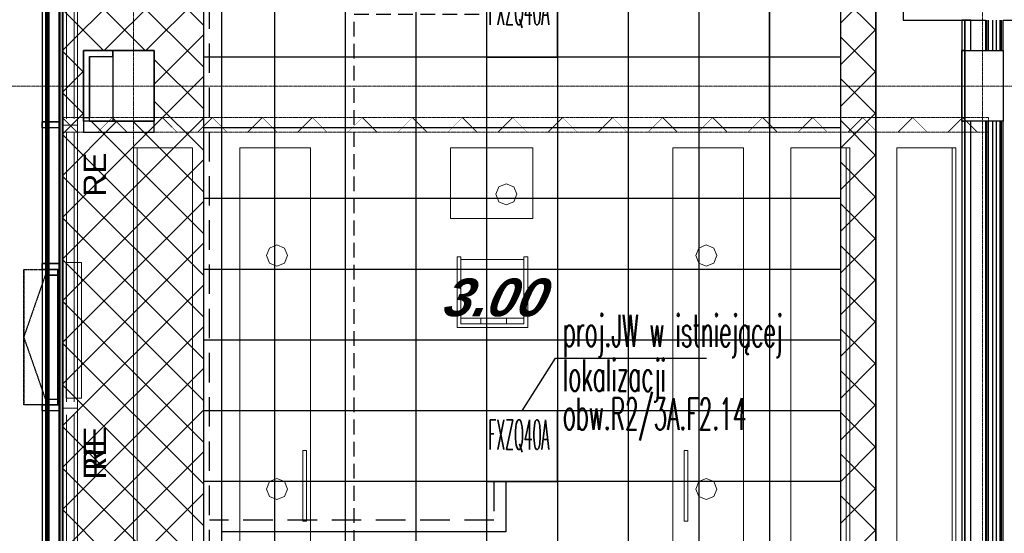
# Model space of a CAD drawing. Header units: millimetres. Extents: x -8838 to 31257, y -6224 to 3754.
# Tile 145 of 185: x -97 to 738, y -2626 to -2191. Entities that reach past the tile are written whole.
import ezdxf
from ezdxf.enums import TextEntityAlignment as Align

# ---------------------------------------------------------------- set-up
doc = ezdxf.new("R2010")
doc.units = ezdxf.units.MM
doc.header["$LTSCALE"] = 10
doc.header["$MEASUREMENT"] = 0
for name, pattern in [('DASHED', [0.75, 0.5, -0.25]), ('HIDDEN', [0.375, 0.25, -0.125]), ('rzut 2 pietra$0$ArchiTECH.PC 1. Line Type', [0.004, 0.003, -0.001]), ('rzut 2 pietra$0$ArchiTECH.PC 3. Line Type', [0.0013, 0.0003, -0.001]), ('rzut 2 pietra$0$ArchiTECH.PC 4. Line Type', [0.0028, 0.0003, -0.0025]), ('rzut 2 pietra$0$ArchiTECH.PC 5. Line Type', [0.0053, 0.003, -0.001, 0.0003, -0.001]), ('rzut 2 pietra$0$ArchiTECH.PC Solid Line Type', [0]), ('SUFIT_2 PIETRO$0$ArchiTECH.PC 1. Line Type', [0.004, 0.003, -0.001]), ('SUFIT_2 PIETRO$0$ArchiTECH.PC Solid Line Type', [0])]:
    doc.linetypes.add(name, pattern=pattern)
doc.layers.get('0').update_dxf_attribs({"linetype": 'CONTINUOUS', "lineweight": 9})
for name, color, linetype, lineweight in [('_Etap_4_klimatyzator_w starej_lokalizacji', 4, 'CONTINUOUS', 30), ('_Etap_4_opis', 7, 'CONTINUOUS', 30), ('IS_ARCH', 254, 'CONTINUOUS', 18), ('IS_FREON_GAZ', 22, 'DASHED', 30), ('IS_HC_FREON_CIECZ', 22, 'CONTINUOUS', 30)]:
    doc.layers.add(name, color=color, linetype=linetype, lineweight=lineweight)
for name, color, linetype in [('IS_WK_KAN_SKROPLINY', 103, 'HIDDEN'), ('RP5_PODKLAD', 254, 'CONTINUOUS'), ('SUFIT_2 PIETRO$0$ELEM KONSTRUKCJI - inwent', 254, 'CONTINUOUS'), ('SUFIT_2 PIETRO$0$INWENTARYZACJA', 254, 'CONTINUOUS'), ('SUFIT_2 PIETRO$0$Layer248', 254, 'CONTINUOUS'), ('SUFIT_2 PIETRO$0$sciany projektowane', 254, 'CONTINUOUS'), ('SUFIT_2 PIETRO$0$SUFIT NOWY 39', 254, 'CONTINUOUS'), ('SUFIT_2 PIETRO$0$TYP SUFITÓW_NOWYCH', 254, 'CONTINUOUS')]:
    doc.layers.add(name, color=color, linetype=linetype)
doc.layers.get('0').freeze()
doc.styles.add('romans1', font='simplex.shx', dxfattribs={"width": 0.8})
doc.styles.add('rzut 2 pietra$0$ArchiTECHStyle1', font='arial.ttf', dxfattribs={"height": 0.16})
doc.styles.add('SUFIT_2 PIETRO$0$ArchiTECHStyle1', font='arialbi.ttf', dxfattribs={"oblique": 15, "height": 0.32})

# ---------------------------------------------------------------- blocks, each defined once
blk = doc.blocks.new('jw_FXZQ40A')
blk.add_lwpolyline([(0, 0), (60, 0), (60, 60), (0, 60)], close=True)
at = {"color": 7, "style": 'romans1', "width": 0.35}
blk.add_text('FXZQ40A', height=25, rotation=359.91893, dxfattribs=at).set_placement((1.49, 27.37))

msp = doc.modelspace()

# ---------------------------------------------------------------- linework, layer by layer
at = {"layer": '_Etap_4_opis'}
for p, q in [((329.41, -2522.5), (357.84, -2477.69)), ((357.84, -2477.69), (485.73, -2477.69))]:
    msp.add_line(p, q, dxfattribs=at)
at = {"layer": 'IS_ARCH', "linetype": 'rzut 2 pietra$0$ArchiTECH.PC 5. Line Type'}
for p, q in [((0, 773.48), (0, -3884.07)), ((720, 773.48), (720, -3884.07)), ((-3581.18, -2247), (1977.49, -2247))]:
    msp.add_line(p, q, dxfattribs=at)
at = {"layer": 'IS_ARCH', "linetype": 'rzut 2 pietra$0$ArchiTECH.PC Solid Line Type'}
for p, q in [((-60, 60), (-60, -3574.83)), ((-77.5, -238.83), (-77.5, -3584.83)), ((-74.59, -238.83), (-74.59, -3589.83)), ((-73.19, -3589.83), (-73.19, -238.83)), ((-72, -238.83), (-72, -3584.83)), ((-63, -3584.83), (-63, -238.83)), ((-60.5, -238.83), (-60.5, -3584.83)), ((-77.5, -1257), (-77.5, -3616.83)), ((-74.51, -1257), (-74.51, -3613.84)), ((-73.03, -1257), (-73.03, -3612.33)), ((-62.5, -1257), (-62.5, -3601.79)), ((-59.96, -1794.43), (-59.95, -2217)), ((-60, -2040.11), (-60, -2280.11)), ((-47.5, -2280.11), (-47.5, -2040.11)), ((-56.98, -2045.93), (-56.98, -2274.93)), ((-50.29, -2045.93), (-50.29, -2274.93)), ((652.78, -2176.23), (652.78, -2191.23)), ((652.78, -2191.23), (722.43, -2191.23)), ((704.91, -2191.23), (702.41, -2191.23)), ((702.41, -2191.23), (702.41, -2216.92)), ((709.91, -2191.23), (702.41, -2191.23)), ((702.41, -2191.23), (702.41, -2216.92)), ((704.91, -2216.92), (704.91, -2191.23)), ((704.91, -2216.92), (704.91, -2191.23)), ((709.91, -2216.92), (709.91, -2191.23)), ((722.43, -2191.23), (722.43, -2216.92)), ((723.68, -2216.92), (723.68, -2191.23)), ((724.93, -2216.92), (724.93, -2191.23)), ((728.27, -2191.23), (728.27, -2216.92)), ((731.6, -2191.23), (731.6, -2216.92)), ((734.93, -2216.92), (734.93, -2191.23)), ((736.18, -2216.92), (736.18, -2191.23)), ((737.43, -2216.92), (737.43, -2191.23)), ((737.43, -2191.23), (827.78, -2191.23)), ((-17.5, -2217), (-42.5, -2217)), ((-42.5, -2217), (-42.5, -2286.25)), ((-42.5, -2217), (-17.5, -2217)), ((-42.5, -2217), (-42.5, -2273.75)), ((17.41, -2216.92), (-17.59, -2216.92)), ((-17.59, -2216.92), (-17.59, -2276.92)), ((17.41, -2216.92), (-17.59, -2216.92)), ((-17.59, -2216.92), (-17.59, -2276.92)), ((-17.5, -2222), (-17.5, -2217)), ((17.41, -2276.92), (17.41, -2216.92)), ((17.41, -2276.92), (17.41, -2216.92)), ((702.41, -2216.92), (704.91, -2216.92)), ((702.41, -2216.92), (709.91, -2216.92)), ((737.43, -2216.92), (702.41, -2216.92)), ((702.41, -2216.92), (702.41, -2276.92)), ((737.43, -2216.92), (702.41, -2216.92)), ((702.41, -2216.92), (702.41, -2276.92)), ((722.43, -2216.92), (737.43, -2216.92)), ((737.43, -2276.92), (737.43, -2216.92)), ((737.43, -2276.92), (737.43, -2216.92)), ((-37.5, -2222), (-17.5, -2222)), ((-37.5, -2277.05), (-37.5, -2222)), ((-37.5, -2222), (-37.5, -2273.75)), ((-37.5, -2222), (-17.5, -2222)), ((-77.5, -2282.5), (-77.5, -2277.5)), ((-77.5, -2277.5), (-74.51, -2277.5)), ((-77.5, -2277.5), (-77.5, -2282.5)), ((-74.51, -2277.5), (-77.5, -2277.5)), ((-74.51, -2277.5), (-74.51, -2282.5)), ((-74.51, -2277.5), (-74.51, -2282.5)), ((-73.03, -2277.5), (-73.03, -2282.5)), ((-62.5, -2277.5), (-73.03, -2277.5)), ((-72.02, -2282.5), (-72.02, -2277.5)), ((-72.02, -2277.5), (-63, -2277.5)), ((-63, -2277.5), (-63, -2282.5)), ((-62.5, -2273.75), (-62.5, -2286.25)), ((-62.5, -2277.5), (-62.5, -2282.5)), ((-42.5, -2273.75), (-37.5, -2273.75)), ((17.5, -2277.05), (-37.5, -2277.05)), ((-17.59, -2276.92), (17.41, -2276.92)), ((-17.59, -2276.92), (17.41, -2276.92)), ((17.5, -2286.25), (17.5, -2277.05)), ((704.91, -2276.92), (702.41, -2276.92)), ((702.41, -2276.92), (702.41, -2873.85)), ((709.91, -2276.92), (702.41, -2276.92)), ((702.41, -2276.92), (702.41, -2873.85)), ((702.41, -2276.92), (737.43, -2276.92)), ((702.41, -2276.92), (737.43, -2276.92)), ((704.91, -2976.92), (704.91, -2276.92)), ((704.91, -2276.92), (704.91, -2976.92)), ((709.91, -2976.92), (709.91, -2276.92)), ((737.43, -2276.92), (722.43, -2276.92)), ((722.43, -2276.92), (722.43, -2977)), ((723.68, -2977), (723.68, -2276.92)), ((724.93, -2977), (724.93, -2276.92)), ((728.27, -2276.92), (728.27, -2977)), ((731.6, -2276.92), (731.6, -2977)), ((734.93, -2977), (734.93, -2276.92)), ((736.18, -2977), (736.18, -2276.92)), ((737.43, -2977), (737.43, -2276.92)), ((-74.51, -2282.5), (-77.5, -2282.5)), ((-74.51, -2282.5), (-77.5, -2282.5)), ((-62.5, -2282.5), (-73.03, -2282.5)), ((-63, -2282.5), (-72.02, -2282.5)), ((-62.5, -2286.25), (-62.5, -2993.75)), ((-60, -2280.11), (-47.5, -2280.11)), ((-47.5, -2280.11), (-60, -2280.11)), ((-60, -2280.11), (-60, -2520.11)), ((-56.98, -2285.93), (-56.98, -2514.93)), ((-50.29, -2285.93), (-50.29, -2514.93)), ((-47.5, -2520.11), (-47.5, -2280.11)), ((-42.5, -2286.25), (17.5, -2286.25)), ((0, -2859.42), (0, -2299.42)), ((0, -2299.42), (50, -2299.42)), ((3, -2859.42), (3, -2299.42)), ((50, -2299.42), (50, -2859.42)), ((90, -2299.42), (90, -2859.42)), ((150, -2299.42), (90, -2299.42)), ((150, -2859.42), (150, -2299.42)), ((268.65, -2299.42), (338.65, -2299.42)), ((268.65, -2359.42), (268.65, -2299.42)), ((338.65, -2299.42), (338.65, -2359.42)), ((457.29, -2859.42), (457.29, -2299.42)), ((457.29, -2299.42), (517.29, -2299.42)), ((517.29, -2299.42), (517.29, -2859.42)), ((607.29, -2299.42), (557.29, -2299.42)), ((557.29, -2299.42), (557.29, -2859.42)), ((604.29, -2859.42), (604.29, -2299.42)), ((607.29, -2859.42), (607.29, -2299.42)), ((697.29, -2299.42), (647.29, -2299.42)), ((647.29, -2299.42), (647.29, -2859.42)), ((694.29, -2859.42), (694.29, -2299.42)), ((697.29, -2859.42), (697.29, -2299.42)), ((309.7, -2332.5), (307.08, -2338.83)), ((316.04, -2329.88), (309.7, -2332.5)), ((322.37, -2332.5), (316.04, -2329.88)), ((324.99, -2338.83), (322.37, -2332.5)), ((307.08, -2338.83), (309.7, -2345.17)), ((309.7, -2345.17), (316.04, -2347.79)), ((316.04, -2347.79), (322.37, -2345.17)), ((322.37, -2345.17), (324.99, -2338.83)), ((316.04, -2347.79), (316.04, -2347.79)), ((338.65, -2359.42), (268.65, -2359.42)), ((115.25, -2384.45), (112.63, -2390.78)), ((121.59, -2381.82), (115.25, -2384.45)), ((127.92, -2384.45), (121.59, -2381.82)), ((130.54, -2390.78), (127.92, -2384.45)), ((479.37, -2384.45), (476.75, -2390.78)), ((485.71, -2381.82), (479.37, -2384.45)), ((492.04, -2384.45), (485.71, -2381.82)), ((494.66, -2390.78), (492.04, -2384.45)), ((112.63, -2390.78), (115.25, -2397.11)), ((127.92, -2397.11), (130.54, -2390.78)), ((274.3, -2451.84), (274.3, -2391.84)), ((274.3, -2391.84), (277.58, -2391.84)), ((277.58, -2391.84), (277.58, -2448.57)), ((331.03, -2394.03), (277.58, -2394.03)), ((331.03, -2448.57), (331.03, -2391.84)), ((331.03, -2391.84), (334.3, -2391.84)), ((334.3, -2391.84), (334.3, -2451.84)), ((476.75, -2390.78), (479.37, -2397.11)), ((492.04, -2397.11), (494.66, -2390.78)), ((-77.5, -2402.5), (-77.5, -2397.5)), ((-77.5, -2397.5), (-74.51, -2397.5)), ((-77.5, -2397.5), (-77.5, -2402.5)), ((-74.51, -2397.5), (-77.5, -2397.5)), ((-74.51, -2402.5), (-77.5, -2402.5)), ((-74.51, -2402.5), (-77.5, -2402.5)), ((-74.51, -2397.5), (-74.51, -2402.5)), ((-74.51, -2397.5), (-74.51, -2402.5)), ((-73.03, -2402.5), (-73.04, -2407.5)), ((-73.03, -2397.5), (-73.03, -2402.5)), ((-62.5, -2397.5), (-73.03, -2397.5)), ((-62.5, -2402.5), (-73.03, -2402.5)), ((-73.03, -2402.5), (-64.5, -2402.52)), ((-71.95, -2402.5), (-71.95, -2397.5)), ((-71.95, -2397.5), (-63, -2397.5)), ((-71.95, -2407.52), (-71.95, -2402.5)), ((-71.95, -2402.5), (-64.5, -2402.5)), ((-63, -2402.5), (-71.95, -2402.5)), ((-64.5, -2402.52), (-64.6, -2517.52)), ((-64.5, -2402.5), (-64.5, -2407.52)), ((-64.5, -2402.52), (-64.5, -2407.52)), ((-63, -2397.5), (-63, -2402.5)), ((-62.5, -2397.5), (-62.5, -2402.5)), ((-44.23, -2396.7), (-57.23, -2396.7)), ((-57.23, -2396.7), (-57.23, -2511.7)), ((-44.23, -2396.7), (-57.23, -2396.7)), ((-57.23, -2396.7), (-57.23, -2511.7)), ((-44.23, -2396.7), (-57.23, -2396.7)), ((-57.23, -2396.7), (-57.23, -2511.7)), ((-44.23, -2396.7), (-57.23, -2396.7)), ((-57.23, -2396.7), (-57.23, -2511.7)), ((-44.23, -2511.7), (-44.23, -2396.7)), ((-44.23, -2511.7), (-44.23, -2396.7)), ((-44.23, -2511.7), (-44.23, -2396.7)), ((-44.23, -2511.7), (-44.23, -2396.7)), ((115.25, -2397.11), (121.59, -2399.74)), ((121.59, -2399.74), (127.92, -2397.11)), ((121.59, -2399.74), (121.59, -2399.74)), ((479.37, -2397.11), (485.71, -2399.74)), ((485.71, -2399.74), (492.04, -2397.11)), ((485.71, -2399.74), (485.71, -2399.74)), ((-73.04, -2407.5), (-64.5, -2407.52)), ((-64.5, -2407.52), (-71.95, -2407.52)), ((331.14, -2443.88), (277.58, -2443.88)), ((294.38, -2443.88), (294.38, -2448.57)), ((316.2, -2448.57), (316.3, -2443.88)), ((334.3, -2451.84), (274.3, -2451.84)), ((277.58, -2448.57), (331.03, -2448.57)), ((-73.13, -2512.49), (-64.6, -2512.51)), ((-73.13, -2512.49), (-73.13, -2517.49)), ((-72.02, -2517.51), (-72.02, -2512.49)), ((-72.02, -2512.49), (-64.6, -2512.49)), ((-64.6, -2512.49), (-64.6, -2517.51)), ((-64.6, -2512.51), (-64.6, -2517.51)), ((-57.23, -2511.7), (-44.23, -2511.7)), ((-57.23, -2511.7), (-44.23, -2511.7)), ((-57.23, -2511.7), (-44.23, -2511.7)), ((-57.23, -2511.7), (-44.23, -2511.7)), ((-77.5, -2522.5), (-77.5, -2517.5)), ((-77.5, -2517.5), (-74.51, -2517.5)), ((-74.51, -2517.5), (-77.5, -2517.5)), ((-77.5, -2517.5), (-77.5, -2522.5)), ((-74.51, -2517.5), (-74.51, -2522.5)), ((-74.51, -2517.5), (-74.51, -2522.5)), ((-73.13, -2517.49), (-64.6, -2517.51)), ((-73.03, -2517.5), (-73.03, -2522.5)), ((-62.5, -2517.5), (-73.03, -2517.5)), ((-72.02, -2522.5), (-72.02, -2517.51)), ((-72.02, -2517.51), (-62.94, -2517.51)), ((-64.6, -2517.51), (-72.02, -2517.51)), ((-62.94, -2517.51), (-62.94, -2522.5)), ((-62.5, -2517.5), (-62.5, -2522.5)), ((-60, -2520.11), (-47.5, -2520.11)), ((-47.5, -2520.11), (-60, -2520.11)), ((-60, -2520.11), (-60, -2760.11)), ((-47.5, -2760.11), (-47.5, -2520.11)), ((-74.51, -2522.5), (-77.5, -2522.5)), ((-74.51, -2522.5), (-77.5, -2522.5)), ((-62.5, -2522.5), (-73.03, -2522.5)), ((-62.94, -2522.5), (-72.02, -2522.5)), ((-56.98, -2525.93), (-56.98, -2754.93)), ((-50.29, -2525.93), (-50.29, -2754.93)), ((146.64, -2556.16), (143.64, -2556.16)), ((143.64, -2556.16), (143.64, -2616.16)), ((146.64, -2616.16), (146.64, -2556.16)), ((470.01, -2556.16), (467.01, -2556.16)), ((467.01, -2556.16), (467.01, -2616.16)), ((470.01, -2616.16), (470.01, -2556.16)), ((121.59, -2579.83), (115.25, -2582.46)), ((127.92, -2582.46), (121.59, -2579.83)), ((485.71, -2579.83), (479.37, -2582.46)), ((492.04, -2582.46), (485.71, -2579.83)), ((115.25, -2582.46), (112.63, -2588.79)), ((130.54, -2588.79), (127.92, -2582.46)), ((479.37, -2582.46), (476.75, -2588.79)), ((494.66, -2588.79), (492.04, -2582.46)), ((112.63, -2588.79), (115.25, -2595.12)), ((115.25, -2595.12), (121.59, -2597.75)), ((121.59, -2597.75), (127.92, -2595.12)), ((127.92, -2595.12), (130.54, -2588.79)), ((476.75, -2588.79), (479.37, -2595.12)), ((479.37, -2595.12), (485.71, -2597.75)), ((485.71, -2597.75), (492.04, -2595.12)), ((492.04, -2595.12), (494.66, -2588.79)), ((121.59, -2597.75), (121.59, -2597.75)), ((485.71, -2597.75), (485.71, -2597.75)), ((143.64, -2616.16), (146.64, -2616.16)), ((467.01, -2616.16), (470.01, -2616.16))]:
    msp.add_line(p, q, dxfattribs=at)
at = {"layer": 'IS_ARCH', "linetype": 'rzut 2 pietra$0$ArchiTECH.PC 1. Line Type'}
for p, q in [((-59.97, -1262), (-59.92, -3599.83)), ((-73.24, -2402.49), (-93.24, -2459.99)), ((-93.24, -2402.49), (-74.51, -2402.49)), ((-93.24, -2517.5), (-93.24, -2402.49)), ((-93.24, -2402.49), (-73.24, -2402.49)), ((-93.24, -2402.49), (-93.24, -2517.49)), ((-73.24, -2402.49), (-93.24, -2459.99)), ((-93.24, -2459.99), (-73.13, -2517.49)), ((-93.24, -2459.99), (-73.13, -2517.49)), ((-73.13, -2517.49), (-93.24, -2517.49)), ((-74.51, -2517.5), (-93.24, -2517.5))]:
    msp.add_line(p, q, dxfattribs=at)
at = {"layer": 'IS_ARCH', "linetype": 'rzut 2 pietra$0$ArchiTECH.PC 4. Line Type'}
for p, q in [((-60.5, -2273.75), (-48, -2286.25)), ((-18.07, -2273.75), (-30.57, -2286.25)), ((-18.07, -2273.75), (-5.57, -2286.25)), ((24.35, -2273.75), (11.85, -2286.25)), ((24.35, -2273.75), (36.85, -2286.25)), ((66.78, -2273.75), (54.28, -2286.25)), ((66.78, -2273.75), (79.28, -2286.25)), ((109.21, -2273.75), (96.71, -2286.25)), ((109.21, -2273.75), (121.71, -2286.25)), ((151.63, -2273.75), (139.13, -2286.25)), ((151.63, -2273.75), (164.13, -2286.25)), ((194.06, -2273.75), (181.56, -2286.25)), ((194.06, -2273.75), (206.56, -2286.25)), ((236.48, -2273.75), (223.98, -2286.25)), ((236.48, -2273.75), (248.98, -2286.25)), ((278.91, -2273.75), (266.41, -2286.25)), ((278.91, -2273.75), (291.41, -2286.25)), ((321.34, -2273.75), (308.84, -2286.25)), ((321.34, -2273.75), (333.84, -2286.25)), ((363.76, -2273.75), (351.26, -2286.25)), ((363.76, -2273.75), (376.26, -2286.25)), ((406.19, -2273.75), (393.69, -2286.25)), ((406.19, -2273.75), (418.69, -2286.25)), ((448.62, -2273.75), (436.12, -2286.25)), ((448.62, -2273.75), (461.12, -2286.25)), ((491.04, -2273.75), (478.54, -2286.25)), ((491.04, -2273.75), (503.54, -2286.25)), ((533.47, -2273.75), (520.97, -2286.25)), ((533.47, -2273.75), (545.97, -2286.25)), ((575.9, -2273.75), (563.4, -2286.25)), ((575.9, -2273.75), (588.4, -2286.25)), ((618.32, -2273.75), (605.82, -2286.25)), ((618.32, -2273.75), (630.82, -2286.25)), ((660.75, -2273.75), (648.25, -2286.25)), ((660.75, -2273.75), (673.25, -2286.25)), ((703.18, -2273.75), (690.68, -2286.25)), ((703.18, -2273.75), (715.68, -2286.25))]:
    msp.add_line(p, q, dxfattribs=at)
at = {"layer": 'IS_ARCH', "linetype": 'rzut 2 pietra$0$ArchiTECH.PC 3. Line Type'}
for p, q in [((-60.5, -2273.75), (725, -2273.75)), ((-60.5, -2286.25), (-60.5, -2273.75)), ((725, -2273.75), (725, -2286.25)), ((725, -2286.25), (-60.5, -2286.25))]:
    msp.add_line(p, q, dxfattribs=at)
at = {"layer": 'IS_FREON_GAZ', "ltscale": 5}
for points in [[(23.1, -3473.38), (64.41, -3473.38), (64.41, -1010.25), (329.93, -1010.25)], [(305.54, -2582.5), (305.54, -2615.07), (64.41, -2615.07)]]:
    msp.add_lwpolyline(points, dxfattribs=at)
at = {"layer": 'IS_HC_FREON_CIECZ', "ltscale": 0.02}
for points in [[(329.93, -1020.25), (74.41, -1020.25), (74.41, -3484.34), (23.12, -3484.34)], [(315.54, -2582.5), (315.54, -2625.07), (74.41, -2625.07)]]:
    msp.add_lwpolyline(points, dxfattribs=at)
at = {"layer": 'IS_WK_KAN_SKROPLINY', "lineweight": 30, "ltscale": 5}
msp.add_lwpolyline([(120.54, -3423.69), (186.92, -3423.69), (186.92, -2186.12), (299.41, -2186.12)], dxfattribs=at)
at = {"layer": 'RP5_PODKLAD', "color": 253, "ltscale": 3}
msp.add_lwpolyline([(599.41, -2282.5), (539.41, -2282.5), (539.41, -1862.5)], dxfattribs=at)
msp.add_lwpolyline([(599.41, -2282.5), (539.41, -2282.5), (539.41, -1862.5)], dxfattribs=at)
at = {"layer": 'SUFIT_2 PIETRO$0$ELEM KONSTRUKCJI - inwent', "linetype": 'SUFIT_2 PIETRO$0$ArchiTECH.PC Solid Line Type'}
for p, q in [((17.41, -2216.92), (-17.59, -2216.92)), ((-17.59, -2216.92), (-17.59, -2276.92)), ((17.41, -2216.92), (-17.59, -2216.92)), ((-17.59, -2216.92), (-17.59, -2276.92)), ((17.41, -2276.92), (17.41, -2216.92)), ((17.41, -2276.92), (17.41, -2216.92)), ((702.41, -2276.92), (702.41, -2216.92)), ((702.41, -2216.92), (704.85, -2216.92)), ((702.41, -2276.92), (702.41, -2216.92)), ((702.41, -2216.92), (704.85, -2216.92)), ((704.85, -2276.92), (704.85, -2216.92)), ((704.85, -2216.92), (737.43, -2216.92)), ((704.85, -2216.92), (704.85, -2276.92)), ((704.85, -2276.92), (704.85, -2216.92)), ((704.85, -2216.92), (737.43, -2216.92)), ((704.85, -2216.92), (704.85, -2276.92)), ((737.43, -2216.92), (737.43, -2276.92)), ((737.43, -2216.92), (737.43, -2276.92)), ((-17.59, -2276.92), (17.41, -2276.92)), ((-17.59, -2276.92), (17.41, -2276.92)), ((704.85, -2276.92), (702.41, -2276.92)), ((704.85, -2276.92), (702.41, -2276.92)), ((737.43, -2276.92), (704.85, -2276.92)), ((737.43, -2276.92), (704.85, -2276.92))]:
    msp.add_line(p, q, dxfattribs=at)
at = {"layer": 'SUFIT_2 PIETRO$0$INWENTARYZACJA', "linetype": 'SUFIT_2 PIETRO$0$ArchiTECH.PC Solid Line Type'}
for p, q in [((-60, 60), (-60, -3574.83)), ((-77.5, -238.83), (-77.5, -3584.83)), ((-74.59, -238.83), (-74.59, -3589.83)), ((-73.19, -3589.83), (-73.19, -238.83)), ((-72, -238.83), (-72, -3584.83)), ((-63, -3584.83), (-63, -238.83)), ((-60.5, -238.83), (-60.5, -3584.83)), ((-77.5, -1257), (-77.5, -3616.83)), ((-74.51, -1257), (-74.51, -3613.84)), ((-73.03, -1257), (-73.03, -3612.33)), ((-62.5, -1257), (-62.5, -3601.79)), ((-59.96, -1794.43), (-59.95, -2217)), ((-17.5, -2217), (-42.5, -2217)), ((-42.5, -2217), (-42.5, -2286.25)), ((-42.5, -2217), (-42.5, -2273.75)), ((-42.5, -2217), (-17.5, -2217)), ((-17.5, -2222), (-17.5, -2217)), ((-37.5, -2222), (-17.5, -2222)), ((-37.5, -2277.05), (-37.5, -2222)), ((-37.5, -2222), (-17.5, -2222)), ((-37.5, -2222), (-37.5, -2273.75)), ((-74.51, -2277.5), (-77.5, -2277.5)), ((-77.5, -2277.5), (-77.5, -2282.5)), ((-77.5, -2277.5), (-74.51, -2277.5)), ((-77.5, -2282.5), (-77.5, -2277.5)), ((-74.51, -2277.5), (-74.51, -2282.5)), ((-74.51, -2277.5), (-74.51, -2282.5)), ((-62.5, -2277.5), (-73.03, -2277.5)), ((-73.03, -2277.5), (-73.03, -2282.5)), ((-72.02, -2277.5), (-63, -2277.5)), ((-72.02, -2282.5), (-72.02, -2277.5)), ((-63, -2277.5), (-63, -2282.5)), ((-62.5, -2273.75), (-62.5, -2286.25)), ((-62.5, -2277.5), (-62.5, -2282.5)), ((-42.5, -2273.75), (-37.5, -2273.75)), ((17.5, -2277.05), (-37.5, -2277.05)), ((17.5, -2286.25), (17.5, -2277.05)), ((-74.51, -2282.5), (-77.5, -2282.5)), ((-74.51, -2282.5), (-77.5, -2282.5)), ((-62.5, -2282.5), (-73.03, -2282.5)), ((-63, -2282.5), (-72.02, -2282.5)), ((-62.5, -2286.25), (-62.5, -2993.75)), ((-42.5, -2286.25), (17.5, -2286.25)), ((-74.51, -2397.5), (-77.5, -2397.5)), ((-77.5, -2397.5), (-77.5, -2402.5)), ((-77.5, -2397.5), (-74.51, -2397.5)), ((-77.5, -2402.5), (-77.5, -2397.5)), ((-74.51, -2402.5), (-77.5, -2402.5)), ((-74.51, -2402.5), (-77.5, -2402.5)), ((-74.51, -2397.5), (-74.51, -2402.5)), ((-74.51, -2397.5), (-74.51, -2402.5)), ((-73.03, -2402.5), (-73.04, -2407.5)), ((-62.5, -2397.5), (-73.03, -2397.5)), ((-73.03, -2397.5), (-73.03, -2402.5)), ((-73.03, -2402.5), (-64.5, -2402.52)), ((-62.5, -2402.5), (-73.03, -2402.5)), ((-71.95, -2397.5), (-63, -2397.5)), ((-71.95, -2402.5), (-71.95, -2397.5)), ((-63, -2402.5), (-71.95, -2402.5)), ((-71.95, -2402.5), (-64.5, -2402.5)), ((-71.95, -2407.52), (-71.95, -2402.5)), ((-64.5, -2402.52), (-64.6, -2517.52)), ((-64.5, -2402.5), (-64.5, -2407.52)), ((-64.5, -2402.52), (-64.5, -2407.52)), ((-63, -2397.5), (-63, -2402.5)), ((-62.5, -2397.5), (-62.5, -2402.5)), ((-73.04, -2407.5), (-64.5, -2407.52)), ((-64.5, -2407.52), (-71.95, -2407.52)), ((-73.13, -2512.49), (-73.13, -2517.49)), ((-73.13, -2512.49), (-64.6, -2512.51)), ((-72.02, -2512.49), (-64.6, -2512.49)), ((-72.02, -2517.51), (-72.02, -2512.49)), ((-64.6, -2512.49), (-64.6, -2517.51)), ((-64.6, -2512.51), (-64.6, -2517.51)), ((-77.5, -2517.5), (-77.5, -2522.5)), ((-74.51, -2517.5), (-77.5, -2517.5)), ((-77.5, -2517.5), (-74.51, -2517.5)), ((-77.5, -2522.5), (-77.5, -2517.5)), ((-74.51, -2517.5), (-74.51, -2522.5)), ((-74.51, -2517.5), (-74.51, -2522.5)), ((-73.13, -2517.49), (-64.6, -2517.51)), ((-62.5, -2517.5), (-73.03, -2517.5)), ((-73.03, -2517.5), (-73.03, -2522.5)), ((-64.6, -2517.51), (-72.02, -2517.51)), ((-72.02, -2517.51), (-62.94, -2517.51)), ((-72.02, -2522.5), (-72.02, -2517.51)), ((-62.94, -2517.51), (-62.94, -2522.5)), ((-62.5, -2517.5), (-62.5, -2522.5)), ((-74.51, -2522.5), (-77.5, -2522.5)), ((-74.51, -2522.5), (-77.5, -2522.5)), ((-62.5, -2522.5), (-73.03, -2522.5)), ((-62.94, -2522.5), (-72.02, -2522.5))]:
    msp.add_line(p, q, dxfattribs=at)
at = {"layer": 'SUFIT_2 PIETRO$0$INWENTARYZACJA', "linetype": 'SUFIT_2 PIETRO$0$ArchiTECH.PC 1. Line Type'}
for p, q in [((-59.97, -1262), (-59.92, -3599.83)), ((-73.24, -2402.49), (-93.24, -2459.99)), ((-93.24, -2402.49), (-93.24, -2517.49)), ((-93.24, -2402.49), (-73.24, -2402.49)), ((-93.24, -2517.5), (-93.24, -2402.49)), ((-93.24, -2402.49), (-74.51, -2402.49)), ((-73.24, -2402.49), (-93.24, -2459.99)), ((-93.24, -2459.99), (-73.13, -2517.49)), ((-93.24, -2459.99), (-73.13, -2517.49)), ((-73.13, -2517.49), (-93.24, -2517.49)), ((-74.51, -2517.5), (-93.24, -2517.5))]:
    msp.add_line(p, q, dxfattribs=at)
at = {"layer": 'SUFIT_2 PIETRO$0$Layer248', "linetype": 'SUFIT_2 PIETRO$0$ArchiTECH.PC Solid Line Type'}
for p, q in [((704.91, -2191.23), (702.41, -2191.23)), ((702.41, -2191.23), (702.41, -2216.92)), ((709.91, -2191.23), (702.41, -2191.23)), ((702.41, -2191.23), (702.41, -2216.92)), ((704.91, -2216.92), (704.91, -2191.23)), ((704.91, -2216.92), (704.91, -2191.23)), ((709.91, -2216.92), (709.91, -2191.23)), ((702.41, -2216.92), (704.91, -2216.92)), ((702.41, -2216.92), (709.91, -2216.92)), ((704.91, -2276.92), (702.41, -2276.92)), ((702.41, -2276.92), (702.41, -2976.92)), ((709.91, -2276.92), (702.41, -2276.92)), ((702.41, -2276.92), (702.41, -2976.92)), ((704.91, -2976.92), (704.91, -2276.92)), ((704.91, -2276.92), (704.91, -2976.92)), ((709.91, -2976.92), (709.91, -2276.92))]:
    msp.add_line(p, q, dxfattribs=at)
at = {"layer": 'SUFIT_2 PIETRO$0$sciany projektowane', "linetype": 'SUFIT_2 PIETRO$0$ArchiTECH.PC Solid Line Type'}
for p, q in [((652.78, -2176.23), (652.78, -2191.23)), ((652.78, -2191.23), (722.43, -2191.23)), ((722.43, -2191.23), (722.43, -2216.92)), ((723.68, -2216.92), (723.68, -2191.23)), ((724.93, -2216.92), (724.93, -2191.23)), ((728.27, -2191.23), (728.27, -2216.92)), ((731.6, -2191.23), (731.6, -2216.92)), ((734.93, -2216.92), (734.93, -2191.23)), ((736.18, -2216.92), (736.18, -2191.23)), ((737.43, -2216.92), (737.43, -2191.23)), ((737.43, -2191.23), (827.78, -2191.23)), ((722.43, -2216.92), (737.43, -2216.92)), ((737.43, -2276.92), (722.43, -2276.92)), ((722.43, -2276.92), (722.43, -2977)), ((723.68, -2977), (723.68, -2276.92)), ((724.93, -2977), (724.93, -2276.92)), ((728.27, -2276.92), (728.27, -2977)), ((731.6, -2276.92), (731.6, -2977)), ((734.93, -2977), (734.93, -2276.92)), ((736.18, -2977), (736.18, -2276.92)), ((737.43, -2977), (737.43, -2276.92))]:
    msp.add_line(p, q, dxfattribs=at)
at = {"layer": 'SUFIT_2 PIETRO$0$SUFIT NOWY 39', "linetype": 'SUFIT_2 PIETRO$0$ArchiTECH.PC Solid Line Type'}
for p, q in [((629.43, -2191.23), (629.43, -1789.35)), ((629.43, -1789.35), (629.43, -3229.86)), ((652.78, -1789.35), (652.78, -2191.23)), ((-60, -2993.75), (-60.5, -1807.8)), ((59.41, -3122.5), (59.41, -1862.5)), ((59.41, -3122.5), (59.41, -1862.5)), ((119.41, -1862.5), (119.41, -3122.5)), ((179.41, -1862.5), (179.41, -3122.5)), ((239.41, -1862.5), (239.41, -3122.5)), ((299.41, -1862.5), (299.41, -3122.5)), ((359.41, -1862.5), (359.41, -3122.5)), ((419.41, -1862.5), (419.41, -3122.5)), ((479.41, -1862.5), (479.41, -3122.5)), ((539.41, -1862.5), (539.41, -3122.5)), ((599.41, -1862.5), (599.41, -3122.5)), ((599.41, -1862.5), (599.41, -3122.5)), ((599.41, -1862.5), (599.41, -3122.5)), ((59.41, -2195.68), (-60.39, -2075.89)), ((-60.33, -2217.02), (59.41, -2097.29)), ((59.41, -2231.04), (-60.37, -2111.26)), ((-24.87, -2216.92), (59.41, -2132.64)), ((9.93, -2216.92), (-60.36, -2146.63)), ((10.49, -2216.92), (59.41, -2168)), ((599.41, -2193.69), (629.43, -2163.66)), ((629.43, -2200.02), (599.41, -2169.99)), ((-25.42, -2216.92), (-60.34, -2182)), ((629.43, -3229.86), (629.43, -2191.23)), ((652.78, -2191.23), (704.85, -2191.23)), ((704.85, -2191.23), (704.85, -2216.92)), ((17.41, -2245.35), (59.41, -2203.36)), ((599.41, -2229.04), (629.43, -2199.01)), ((629.43, -2235.38), (599.41, -2205.35)), ((-42.5, -2235.2), (-60.33, -2217.37)), ((-42.5, -2276.92), (-42.5, -2216.92)), ((-42.5, -2216.92), (17.41, -2216.92)), ((17.41, -2216.92), (17.41, -2276.92)), ((704.85, -2216.92), (702.41, -2216.92)), ((702.41, -2216.92), (702.41, -2276.92)), ((59.41, -2266.39), (17.41, -2224.4)), ((599.41, -2222.5), (59.41, -2222.5)), ((-60.31, -2252.36), (-42.5, -2234.55)), ((599.41, -2264.4), (629.43, -2234.37)), ((-60.27, -2358.38), (59.41, -2238.71)), ((629.43, -2270.73), (599.41, -2240.71)), ((-42.5, -2270.55), (-60.31, -2252.74)), ((59.41, -2301.75), (17.41, -2259.75)), ((-60.3, -2287.7), (-42.5, -2269.91)), ((599.41, -2299.75), (629.43, -2269.72)), ((-60.28, -2323.04), (-14.15, -2276.92)), ((-60.25, -2393.72), (59.41, -2274.07)), ((17.41, -2276.92), (-42.5, -2276.92)), ((59.41, -2372.46), (-36.13, -2276.92)), ((59.41, -2337.1), (-0.78, -2276.92)), ((629.43, -2306.09), (599.41, -2276.06)), ((702.41, -2276.92), (704.85, -2276.92)), ((704.85, -2276.92), (704.85, -2976.93)), ((599.41, -2282.5), (59.41, -2282.5)), ((59.41, -2407.81), (-60.3, -2288.11)), ((-60.24, -2429.07), (59.41, -2309.42)), ((599.41, -2335.11), (629.43, -2305.08)), ((629.43, -2341.44), (599.41, -2311.42)), ((59.41, -2443.17), (-60.28, -2323.48)), ((-60.22, -2464.41), (59.41, -2344.78)), ((599.41, -2342.5), (59.41, -2342.5)), ((599.41, -2370.46), (629.43, -2340.43)), ((629.43, -2376.8), (599.41, -2346.77)), ((59.41, -2478.52), (-60.27, -2358.85)), ((599.41, -2405.82), (629.43, -2375.79)), ((-60.21, -2499.75), (59.41, -2380.13)), ((629.43, -2412.15), (599.41, -2382.13)), ((59.41, -2513.88), (-60.25, -2394.22)), ((599.41, -2402.5), (59.41, -2402.5)), ((599.41, -2441.17), (629.43, -2411.14)), ((-60.19, -2535.09), (59.41, -2415.49)), ((629.43, -2447.51), (599.41, -2417.48)), ((59.41, -2549.23), (-60.24, -2429.59)), ((599.41, -2476.53), (629.43, -2446.5)), ((-60.18, -2570.43), (59.41, -2450.84)), ((629.43, -2482.87), (599.41, -2452.84)), ((599.41, -2462.5), (59.41, -2462.5)), ((59.41, -2584.59), (-60.22, -2464.96)), ((-60.16, -2605.77), (59.41, -2486.2)), ((599.41, -2511.88), (629.43, -2481.86)), ((629.43, -2518.22), (599.41, -2488.19)), ((59.41, -2619.94), (-60.21, -2500.33)), ((-60.15, -2641.11), (59.41, -2521.55)), ((599.41, -2547.24), (629.43, -2517.21)), ((599.41, -2522.5), (59.41, -2522.5)), ((629.43, -2553.58), (599.41, -2523.55)), ((59.41, -2655.3), (-60.19, -2535.7)), ((599.41, -2582.59), (629.43, -2552.57)), ((-60.13, -2676.45), (59.41, -2556.91)), ((629.43, -2588.93), (599.41, -2558.9)), ((59.41, -2690.65), (-60.18, -2571.07)), ((599.41, -2582.5), (59.41, -2582.5)), ((599.41, -2617.95), (629.43, -2587.92)), ((-60.12, -2711.79), (59.41, -2592.26)), ((629.43, -2624.29), (599.41, -2594.26)), ((59.41, -2726.01), (-60.16, -2606.44)), ((599.41, -2653.3), (629.43, -2623.28))]:
    msp.add_line(p, q, dxfattribs=at)
at = {"layer": 'SUFIT_2 PIETRO$0$TYP SUFITÓW_NOWYCH', "linetype": 'SUFIT_2 PIETRO$0$ArchiTECH.PC Solid Line Type'}
for p, q in [((59.41, -3122.5), (59.41, -1862.5)), ((599.41, -1862.5), (599.41, -3122.5))]:
    msp.add_line(p, q, dxfattribs=at)

# ---------------------------------------------------------------- block references
at = {"layer": '_Etap_4_klimatyzator_w starej_lokalizacji'}
for p in [(299.41, -2222.5), (299.41, -2582.5)]:
    msp.add_blockref('jw_FXZQ40A', p, dxfattribs=at)

# ---------------------------------------------------------------- texts
at = {"layer": '_Etap_4_opis', "style": 'romans1', "width": 0.5}
for s, p in [('proj.JW w istniejącej', (364.06, -2468.02)), ('lokalizacji', (364.06, -2505.85)), ('obw.R2/3A.F2.14', (364.06, -2538.46))]:
    msp.add_text(s, height=27, rotation=359.91893, dxfattribs=at).set_placement(p)
at = {"layer": 'IS_ARCH', "style": 'rzut 2 pietra$0$ArchiTECHStyle1'}
for p in [(-17.53, -2340.66), (-17.53, -2573.08), (-17.53, -2580.66)]:
    msp.add_text('RE', height=19.2, rotation=90, dxfattribs=at).set_placement(p, align=Align.BOTTOM_LEFT)
at = {"layer": 'SUFIT_2 PIETRO$0$SUFIT NOWY 39', "style": 'SUFIT_2 PIETRO$0$ArchiTECHStyle1', "oblique": 15}
msp.add_text('3.00', height=32, dxfattribs=at).set_placement((261.23, -2451.87), align=Align.BOTTOM_LEFT)

doc.saveas('drawing.dxf')
